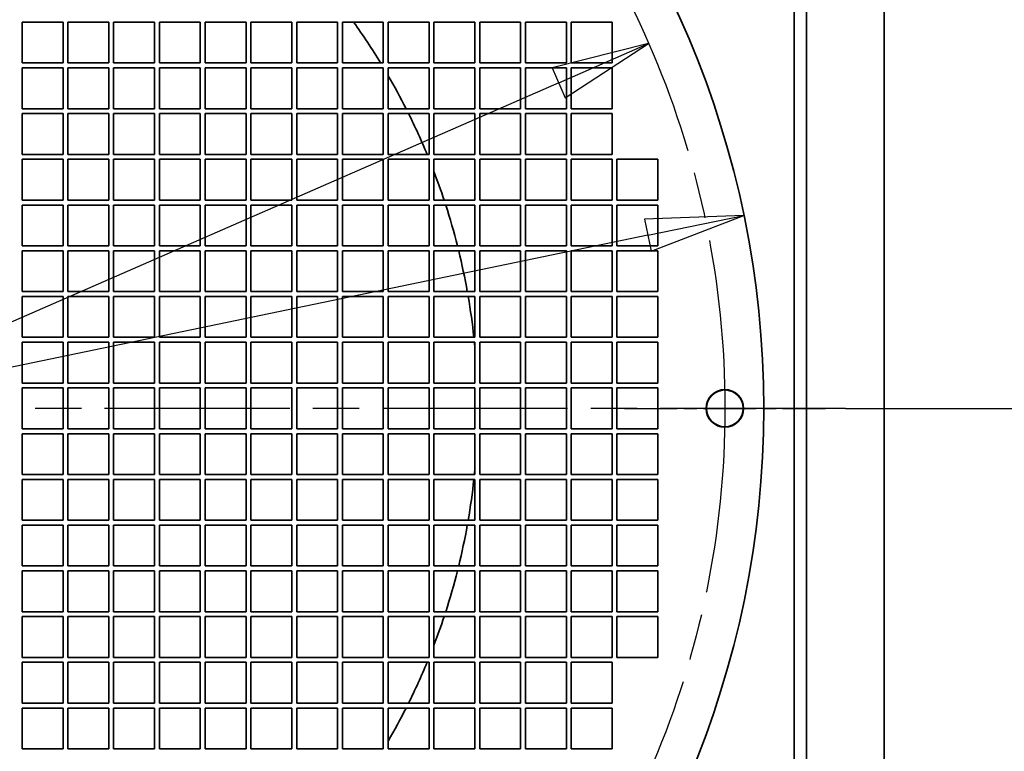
# Model space of a CAD drawing. Header units: millimetres. Extents: x 132 to 3320, y 40 to 2336.
# Tile 35 of 38: x 2060 to 2301, y 1546 to 1725. Entities that reach past the tile are written whole.
import ezdxf

# ---------------------------------------------------------------- set-up
doc = ezdxf.new("R2010")
doc.units = ezdxf.units.MM
doc.header["$LTSCALE"] = 8
doc.linetypes.add('CHAIN', pattern=[0.3543, 0.2362, -0.0295, 0.0591, -0.0295])
for name, color, linetype, lineweight, true_color in [('Krawędzie widoczne(ISO)', 7, 'Continuous', 35, 0x262659), ('Linia środkowa(ISO)', 7, 'Continuous', 25, 0x262659), ('Wymiary(ISO)', 7, 'Continuous', 25, 0x262659), ('Znacznik środka(ISO)', 7, 'Continuous', 25, 0x262659)]:
    doc.layers.add(name, color=color, linetype=linetype, lineweight=lineweight, true_color=true_color)
doc.styles.add('STANDARDDużyTekst', font='txt')
doc.dimstyles.new('X.XXX mała tolerancja', dxfattribs={"dimscale": 8, "dimtxt": 3.5, "dimasz": 3, "dimexe": 3.175, "dimexo": 0, "dimgap": 0.762, "dimtad": 1, "dimtoh": 1, "dimdec": 1, "dimrnd": 1e-08, "dimtxsty": 'STANDARDDużyTekst', "dimblk": 'Filled-2', "dimcen": 0.09, "dimdle": 10, "dimclrd": 256, "dimclre": 256, "dimclrt": 7, "dimadec": 1, "dimazin": 2, "dimtfac": 0.714286, "dimtdec": 3, "dimtmove": 0, "dimatfit": 3, "dimfxl": 1, "dimtolj": 1, "dimlwd": 25, "dimlwe": 25, "dimarcsym": 0})

# ---------------------------------------------------------------- blocks, each defined once
blk = doc.blocks.new('Filled-2')
at = {"color": 0}
for p, q in [((0, 0), (-1, 0.167)), ((-1, 0.167), (-1, -0.167)), ((-1, 0), (0, 0)), ((-1, -0.167), (0, 0))]:
    blk.add_line(p, q, dxfattribs=at)
at = {"color": 0, "flags": 128}
blk.add_lwpolyline([(-1, -0.167), (0, 0), (-1, 0.167), (-1, -0.167)], dxfattribs=at)
at = {"color": 0}
blk.add_solid([(-1, -0.167), (0, 0), (-1, 0.167), (-1, -0.167)], dxfattribs=at)
blk = doc.blocks.new('*D16')
at = {"layer": 'Defpoints', "color": 0, "linetype": 'Continuous', "transparency": 16777216}
for p in [(2261.6, 1629.64), (2468.1, 1629.64), (1739.1, 1189.64)]:
    blk.add_point(p, dxfattribs=at)
at = {"layer": 'Wymiary(ISO)', "color": 179, "linetype": 'Continuous', "lineweight": 25, "true_color": 0x262658, "transparency": 16777216}
for p, q in [((2261.6, 1629.64), (2493.5, 1629.64)), ((2468.1, 1213.64), (2468.1, 1605.64)), ((1739.1, 1189.64), (2493.5, 1189.64))]:
    blk.add_line(p, q, dxfattribs=at)
at = {"layer": 'Wymiary(ISO)', "color": 179, "linetype": 'Continuous', "lineweight": 25, "true_color": 0x262658, "transparency": 16777216, "xscale": 24, "yscale": 24, "zscale": 24}
for p, rotation in [((2468.1, 1629.64), 90), ((2468.1, 1189.64), 270)]:
    blk.add_blockref('Filled-2', p, dxfattribs=dict(at, rotation=rotation))
at = {"layer": 'Wymiary(ISO)', "color": 7, "linetype": 'Continuous', "lineweight": 25, "transparency": 16777216, "insert": (2433.51, 1379.42), "char_height": 28, "attachment_point": 1, "rotation": 90, "style": 'STANDARDDużyTekst'}
blk.add_mtext('\\A1;440', dxfattribs=at)
blk = doc.blocks.new('*D25')
at = {"layer": 'Defpoints', "color": 0, "linetype": 'Continuous', "transparency": 16777216}
for p in [(2236.74, 1676.91), (1781.46, 1582.36)]:
    blk.add_point(p, dxfattribs=at)
at = {"layer": 'Wymiary(ISO)', "color": 179, "linetype": 'Continuous', "lineweight": 25, "true_color": 0x262658, "transparency": 16777216}
for p, q in [((2213.25, 1672.03), (1804.96, 1587.24)), ((1781.46, 1582.36), (1622.34, 1549.32))]:
    blk.add_line(p, q, dxfattribs=at)
at = {"layer": 'Wymiary(ISO)', "color": 179, "linetype": 'Continuous', "lineweight": 25, "true_color": 0x262658, "transparency": 16777216, "xscale": 24, "yscale": 24, "zscale": 24}
for p, rotation in [((2236.74, 1676.91), 11.7318699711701), ((1781.46, 1582.36), 191.7318699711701)]:
    blk.add_blockref('Filled-2', p, dxfattribs=dict(at, rotation=rotation))
at = {"layer": 'Wymiary(ISO)', "color": 7, "linetype": 'Continuous', "lineweight": 25, "transparency": 16777216, "insert": (1621.26, 1584.51), "char_height": 28, "attachment_point": 1, "rotation": 11.7319, "style": 'STANDARDDużyTekst'}
blk.add_mtext('\\A1;∅465', dxfattribs=at)
blk = doc.blocks.new('*D26')
at = {"layer": 'Defpoints', "color": 0, "linetype": 'Continuous', "transparency": 16777216}
for p in [(2213.42, 1718.99), (1804.78, 1540.29)]:
    blk.add_point(p, dxfattribs=at)
at = {"layer": 'Wymiary(ISO)', "color": 179, "linetype": 'Continuous', "lineweight": 25, "true_color": 0x262658, "transparency": 16777216}
for p, q in [((2191.43, 1709.37), (1826.77, 1549.9)), ((1804.78, 1540.29), (1643.44, 1469.73))]:
    blk.add_line(p, q, dxfattribs=at)
at = {"layer": 'Wymiary(ISO)', "color": 179, "linetype": 'Continuous', "lineweight": 25, "true_color": 0x262658, "transparency": 16777216, "xscale": 24, "yscale": 24, "zscale": 24}
for p, rotation in [((2213.42, 1718.99), 23.62028117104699), ((1804.78, 1540.29), 203.620281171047)]:
    blk.add_blockref('Filled-2', p, dxfattribs=dict(at, rotation=rotation))
at = {"layer": 'Wymiary(ISO)', "color": 7, "linetype": 'Continuous', "lineweight": 25, "transparency": 16777216, "insert": (1635.13, 1503.95), "char_height": 28, "attachment_point": 1, "rotation": 23.6203, "style": 'STANDARDDużyTekst'}
blk.add_mtext('\\A1;∅446', dxfattribs=at)

msp = doc.modelspace()

# ---------------------------------------------------------------- linework, layer by layer
at = {"layer": 'Krawędzie widoczne(ISO)'}
for p, q in [((2249.101, 1869.637), (2249.101, 1389.637)), ((2252.101, 1389.637), (2252.101, 1869.637)), ((2271.101, 1389.637), (2271.101, 1869.637)), ((2060.101, 1714.237), (2060.101, 1724.237)), ((2060.101, 1724.237), (2070.101, 1724.237)), ((2070.101, 1724.237), (2070.101, 1714.237)), ((2071.301, 1714.237), (2071.301, 1724.237)), ((2071.301, 1724.237), (2081.301, 1724.237)), ((2081.301, 1724.237), (2081.301, 1714.237)), ((2082.501, 1714.237), (2082.501, 1724.237)), ((2082.501, 1724.237), (2092.501, 1724.237)), ((2092.501, 1724.237), (2092.501, 1714.237)), ((2093.701, 1714.237), (2093.701, 1724.237)), ((2093.701, 1724.237), (2103.701, 1724.237)), ((2103.701, 1724.237), (2103.701, 1714.237)), ((2104.901, 1714.237), (2104.901, 1724.237)), ((2104.901, 1724.237), (2114.901, 1724.237)), ((2114.901, 1724.237), (2114.901, 1714.237)), ((2116.101, 1714.237), (2116.101, 1724.237)), ((2116.101, 1724.237), (2126.101, 1724.237)), ((2126.101, 1724.237), (2126.101, 1714.237)), ((2127.301, 1714.237), (2127.301, 1724.237)), ((2127.301, 1724.237), (2137.301, 1724.237)), ((2137.301, 1724.237), (2137.301, 1714.237)), ((2138.501, 1714.237), (2138.501, 1724.237)), ((2138.501, 1724.237), (2148.501, 1724.237)), ((2148.501, 1724.237), (2148.501, 1714.237)), ((2149.701, 1714.237), (2149.701, 1724.237)), ((2149.701, 1724.237), (2159.701, 1724.237)), ((2159.701, 1724.237), (2159.701, 1714.237)), ((2160.901, 1714.237), (2160.901, 1724.237)), ((2160.901, 1724.237), (2170.901, 1724.237)), ((2170.901, 1724.237), (2170.901, 1714.237)), ((2172.101, 1714.237), (2172.101, 1724.237)), ((2172.101, 1724.237), (2182.101, 1724.237)), ((2182.101, 1724.237), (2182.101, 1714.237)), ((2183.301, 1714.237), (2183.301, 1724.237)), ((2183.301, 1724.237), (2193.301, 1724.237)), ((2193.301, 1724.237), (2193.301, 1714.237)), ((2194.501, 1714.237), (2194.501, 1724.237)), ((2194.501, 1724.237), (2204.501, 1724.237)), ((2204.501, 1724.237), (2204.501, 1714.237)), ((2070.101, 1714.237), (2060.101, 1714.237)), ((2081.301, 1714.237), (2071.301, 1714.237)), ((2092.501, 1714.237), (2082.501, 1714.237)), ((2103.701, 1714.237), (2093.701, 1714.237)), ((2114.901, 1714.237), (2104.901, 1714.237)), ((2126.101, 1714.237), (2116.101, 1714.237)), ((2137.301, 1714.237), (2127.301, 1714.237)), ((2148.501, 1714.237), (2138.501, 1714.237)), ((2159.701, 1714.237), (2149.701, 1714.237)), ((2170.901, 1714.237), (2160.901, 1714.237)), ((2182.101, 1714.237), (2172.101, 1714.237)), ((2193.301, 1714.237), (2183.301, 1714.237)), ((2204.501, 1714.237), (2194.501, 1714.237)), ((2060.101, 1703.037), (2060.101, 1713.037)), ((2060.101, 1713.037), (2070.101, 1713.037)), ((2070.101, 1713.037), (2070.101, 1703.037)), ((2071.301, 1703.037), (2071.301, 1713.037)), ((2071.301, 1713.037), (2081.301, 1713.037)), ((2081.301, 1713.037), (2081.301, 1703.037)), ((2082.501, 1703.037), (2082.501, 1713.037)), ((2082.501, 1713.037), (2092.501, 1713.037)), ((2092.501, 1713.037), (2092.501, 1703.037)), ((2093.701, 1703.037), (2093.701, 1713.037)), ((2093.701, 1713.037), (2103.701, 1713.037)), ((2103.701, 1713.037), (2103.701, 1703.037)), ((2104.901, 1703.037), (2104.901, 1713.037)), ((2104.901, 1713.037), (2114.901, 1713.037)), ((2114.901, 1713.037), (2114.901, 1703.037)), ((2116.101, 1703.037), (2116.101, 1713.037)), ((2116.101, 1713.037), (2126.101, 1713.037)), ((2126.101, 1713.037), (2126.101, 1703.037)), ((2127.301, 1703.037), (2127.301, 1713.037)), ((2127.301, 1713.037), (2137.301, 1713.037)), ((2137.301, 1713.037), (2137.301, 1703.037)), ((2138.501, 1703.037), (2138.501, 1713.037)), ((2138.501, 1713.037), (2148.501, 1713.037)), ((2148.501, 1713.037), (2148.501, 1703.037)), ((2149.701, 1703.037), (2149.701, 1713.037)), ((2149.701, 1713.037), (2159.701, 1713.037)), ((2159.701, 1713.037), (2159.701, 1703.037)), ((2160.901, 1703.037), (2160.901, 1713.037)), ((2160.901, 1713.037), (2170.901, 1713.037)), ((2170.901, 1713.037), (2170.901, 1703.037)), ((2172.101, 1703.037), (2172.101, 1713.037)), ((2172.101, 1713.037), (2182.101, 1713.037)), ((2182.101, 1713.037), (2182.101, 1703.037)), ((2183.301, 1703.037), (2183.301, 1713.037)), ((2183.301, 1713.037), (2193.301, 1713.037)), ((2193.301, 1713.037), (2193.301, 1703.037)), ((2194.501, 1703.037), (2194.501, 1713.037)), ((2194.501, 1713.037), (2204.501, 1713.037)), ((2204.501, 1713.037), (2204.501, 1703.037)), ((2070.101, 1703.037), (2060.101, 1703.037)), ((2060.101, 1691.837), (2060.101, 1701.837)), ((2060.101, 1701.837), (2070.101, 1701.837)), ((2070.101, 1701.837), (2070.101, 1691.837)), ((2081.301, 1703.037), (2071.301, 1703.037)), ((2071.301, 1691.837), (2071.301, 1701.837)), ((2071.301, 1701.837), (2081.301, 1701.837)), ((2081.301, 1701.837), (2081.301, 1691.837)), ((2092.501, 1703.037), (2082.501, 1703.037)), ((2082.501, 1691.837), (2082.501, 1701.837)), ((2082.501, 1701.837), (2092.501, 1701.837)), ((2092.501, 1701.837), (2092.501, 1691.837)), ((2103.701, 1703.037), (2093.701, 1703.037)), ((2093.701, 1691.837), (2093.701, 1701.837)), ((2093.701, 1701.837), (2103.701, 1701.837)), ((2103.701, 1701.837), (2103.701, 1691.837)), ((2114.901, 1703.037), (2104.901, 1703.037)), ((2104.901, 1691.837), (2104.901, 1701.837)), ((2104.901, 1701.837), (2114.901, 1701.837)), ((2114.901, 1701.837), (2114.901, 1691.837)), ((2126.101, 1703.037), (2116.101, 1703.037)), ((2116.101, 1691.837), (2116.101, 1701.837)), ((2116.101, 1701.837), (2126.101, 1701.837)), ((2126.101, 1701.837), (2126.101, 1691.837)), ((2137.301, 1703.037), (2127.301, 1703.037)), ((2127.301, 1691.837), (2127.301, 1701.837)), ((2127.301, 1701.837), (2137.301, 1701.837)), ((2137.301, 1701.837), (2137.301, 1691.837)), ((2148.501, 1703.037), (2138.501, 1703.037)), ((2138.501, 1691.837), (2138.501, 1701.837)), ((2138.501, 1701.837), (2148.501, 1701.837)), ((2148.501, 1701.837), (2148.501, 1691.837)), ((2159.701, 1703.037), (2149.701, 1703.037)), ((2149.701, 1691.837), (2149.701, 1701.837)), ((2149.701, 1701.837), (2159.701, 1701.837)), ((2159.701, 1701.837), (2159.701, 1691.837)), ((2170.901, 1703.037), (2160.901, 1703.037)), ((2160.901, 1691.837), (2160.901, 1701.837)), ((2160.901, 1701.837), (2170.901, 1701.837)), ((2170.901, 1701.837), (2170.901, 1691.837)), ((2182.101, 1703.037), (2172.101, 1703.037)), ((2172.101, 1691.837), (2172.101, 1701.837)), ((2172.101, 1701.837), (2182.101, 1701.837)), ((2182.101, 1701.837), (2182.101, 1691.837)), ((2193.301, 1703.037), (2183.301, 1703.037)), ((2183.301, 1691.837), (2183.301, 1701.837)), ((2183.301, 1701.837), (2193.301, 1701.837)), ((2193.301, 1701.837), (2193.301, 1691.837)), ((2204.501, 1703.037), (2194.501, 1703.037)), ((2194.501, 1691.837), (2194.501, 1701.837)), ((2194.501, 1701.837), (2204.501, 1701.837)), ((2204.501, 1701.837), (2204.501, 1691.837)), ((2070.101, 1691.837), (2060.101, 1691.837)), ((2081.301, 1691.837), (2071.301, 1691.837)), ((2092.501, 1691.837), (2082.501, 1691.837)), ((2103.701, 1691.837), (2093.701, 1691.837)), ((2114.901, 1691.837), (2104.901, 1691.837)), ((2126.101, 1691.837), (2116.101, 1691.837)), ((2137.301, 1691.837), (2127.301, 1691.837)), ((2148.501, 1691.837), (2138.501, 1691.837)), ((2159.701, 1691.837), (2149.701, 1691.837)), ((2170.901, 1691.837), (2160.901, 1691.837)), ((2182.101, 1691.837), (2172.101, 1691.837)), ((2193.301, 1691.837), (2183.301, 1691.837)), ((2204.501, 1691.837), (2194.501, 1691.837)), ((2060.101, 1680.637), (2060.101, 1690.637)), ((2060.101, 1690.637), (2070.101, 1690.637)), ((2070.101, 1690.637), (2070.101, 1680.637)), ((2071.301, 1680.637), (2071.301, 1690.637)), ((2071.301, 1690.637), (2081.301, 1690.637)), ((2081.301, 1690.637), (2081.301, 1680.637)), ((2082.501, 1680.637), (2082.501, 1690.637)), ((2082.501, 1690.637), (2092.501, 1690.637)), ((2092.501, 1690.637), (2092.501, 1680.637)), ((2093.701, 1680.637), (2093.701, 1690.637)), ((2093.701, 1690.637), (2103.701, 1690.637)), ((2103.701, 1690.637), (2103.701, 1680.637)), ((2104.901, 1680.637), (2104.901, 1690.637)), ((2104.901, 1690.637), (2114.901, 1690.637)), ((2114.901, 1690.637), (2114.901, 1680.637)), ((2116.101, 1680.637), (2116.101, 1690.637)), ((2116.101, 1690.637), (2126.101, 1690.637)), ((2126.101, 1690.637), (2126.101, 1680.637)), ((2127.301, 1680.637), (2127.301, 1690.637)), ((2127.301, 1690.637), (2137.301, 1690.637)), ((2137.301, 1690.637), (2137.301, 1680.637)), ((2138.501, 1680.637), (2138.501, 1690.637)), ((2138.501, 1690.637), (2148.501, 1690.637)), ((2148.501, 1690.637), (2148.501, 1680.637)), ((2149.701, 1680.637), (2149.701, 1690.637)), ((2149.701, 1690.637), (2159.701, 1690.637)), ((2159.701, 1690.637), (2159.701, 1680.637)), ((2160.901, 1680.637), (2160.901, 1690.637)), ((2160.901, 1690.637), (2170.901, 1690.637)), ((2170.901, 1690.637), (2170.901, 1680.637)), ((2172.101, 1680.637), (2172.101, 1690.637)), ((2172.101, 1690.637), (2182.101, 1690.637)), ((2182.101, 1690.637), (2182.101, 1680.637)), ((2183.301, 1680.637), (2183.301, 1690.637)), ((2183.301, 1690.637), (2193.301, 1690.637)), ((2193.301, 1690.637), (2193.301, 1680.637)), ((2194.501, 1680.637), (2194.501, 1690.637)), ((2194.501, 1690.637), (2204.501, 1690.637)), ((2204.501, 1690.637), (2204.501, 1680.637)), ((2205.701, 1680.637), (2205.701, 1690.637)), ((2205.701, 1690.637), (2215.701, 1690.637)), ((2215.701, 1690.637), (2215.701, 1680.637)), ((2070.101, 1680.637), (2060.101, 1680.637)), ((2081.301, 1680.637), (2071.301, 1680.637)), ((2092.501, 1680.637), (2082.501, 1680.637)), ((2103.701, 1680.637), (2093.701, 1680.637)), ((2114.901, 1680.637), (2104.901, 1680.637)), ((2126.101, 1680.637), (2116.101, 1680.637)), ((2137.301, 1680.637), (2127.301, 1680.637)), ((2148.501, 1680.637), (2138.501, 1680.637)), ((2159.701, 1680.637), (2149.701, 1680.637)), ((2170.901, 1680.637), (2160.901, 1680.637)), ((2182.101, 1680.637), (2172.101, 1680.637)), ((2193.301, 1680.637), (2183.301, 1680.637)), ((2204.501, 1680.637), (2194.501, 1680.637)), ((2215.701, 1680.637), (2205.701, 1680.637)), ((2060.101, 1669.437), (2060.101, 1679.437)), ((2060.101, 1679.437), (2070.101, 1679.437)), ((2070.101, 1679.437), (2070.101, 1669.437)), ((2071.301, 1669.437), (2071.301, 1679.437)), ((2071.301, 1679.437), (2081.301, 1679.437)), ((2081.301, 1679.437), (2081.301, 1669.437)), ((2082.501, 1669.437), (2082.501, 1679.437)), ((2082.501, 1679.437), (2092.501, 1679.437)), ((2092.501, 1679.437), (2092.501, 1669.437)), ((2093.701, 1669.437), (2093.701, 1679.437)), ((2093.701, 1679.437), (2103.701, 1679.437)), ((2103.701, 1679.437), (2103.701, 1669.437)), ((2104.901, 1669.437), (2104.901, 1679.437)), ((2104.901, 1679.437), (2114.901, 1679.437)), ((2114.901, 1679.437), (2114.901, 1669.437)), ((2116.101, 1669.437), (2116.101, 1679.437)), ((2116.101, 1679.437), (2126.101, 1679.437)), ((2126.101, 1679.437), (2126.101, 1669.437)), ((2127.301, 1669.437), (2127.301, 1679.437)), ((2127.301, 1679.437), (2137.301, 1679.437)), ((2137.301, 1679.437), (2137.301, 1669.437)), ((2138.501, 1669.437), (2138.501, 1679.437)), ((2138.501, 1679.437), (2148.501, 1679.437)), ((2148.501, 1679.437), (2148.501, 1669.437)), ((2149.701, 1669.437), (2149.701, 1679.437)), ((2149.701, 1679.437), (2159.701, 1679.437)), ((2159.701, 1679.437), (2159.701, 1669.437)), ((2160.901, 1669.437), (2160.901, 1679.437)), ((2160.901, 1679.437), (2170.901, 1679.437)), ((2170.901, 1679.437), (2170.901, 1669.437)), ((2172.101, 1669.437), (2172.101, 1679.437)), ((2172.101, 1679.437), (2182.101, 1679.437)), ((2182.101, 1679.437), (2182.101, 1669.437)), ((2183.301, 1669.437), (2183.301, 1679.437)), ((2183.301, 1679.437), (2193.301, 1679.437)), ((2193.301, 1679.437), (2193.301, 1669.437)), ((2194.501, 1669.437), (2194.501, 1679.437)), ((2194.501, 1679.437), (2204.501, 1679.437)), ((2204.501, 1679.437), (2204.501, 1669.437)), ((2205.701, 1669.437), (2205.701, 1679.437)), ((2205.701, 1679.437), (2215.701, 1679.437)), ((2215.701, 1679.437), (2215.701, 1669.437)), ((2070.101, 1669.437), (2060.101, 1669.437)), ((2060.101, 1658.237), (2060.101, 1668.237)), ((2060.101, 1668.237), (2070.101, 1668.237)), ((2070.101, 1668.237), (2070.101, 1658.237)), ((2081.301, 1669.437), (2071.301, 1669.437)), ((2071.301, 1658.237), (2071.301, 1668.237)), ((2071.301, 1668.237), (2081.301, 1668.237)), ((2081.301, 1668.237), (2081.301, 1658.237)), ((2092.501, 1669.437), (2082.501, 1669.437)), ((2082.501, 1658.237), (2082.501, 1668.237)), ((2082.501, 1668.237), (2092.501, 1668.237)), ((2092.501, 1668.237), (2092.501, 1658.237)), ((2103.701, 1669.437), (2093.701, 1669.437)), ((2093.701, 1658.237), (2093.701, 1668.237)), ((2093.701, 1668.237), (2103.701, 1668.237)), ((2103.701, 1668.237), (2103.701, 1658.237)), ((2114.901, 1669.437), (2104.901, 1669.437)), ((2104.901, 1658.237), (2104.901, 1668.237)), ((2104.901, 1668.237), (2114.901, 1668.237)), ((2114.901, 1668.237), (2114.901, 1658.237)), ((2126.101, 1669.437), (2116.101, 1669.437)), ((2116.101, 1658.237), (2116.101, 1668.237)), ((2116.101, 1668.237), (2126.101, 1668.237)), ((2126.101, 1668.237), (2126.101, 1658.237)), ((2137.301, 1669.437), (2127.301, 1669.437)), ((2127.301, 1658.237), (2127.301, 1668.237)), ((2127.301, 1668.237), (2137.301, 1668.237)), ((2137.301, 1668.237), (2137.301, 1658.237)), ((2148.501, 1669.437), (2138.501, 1669.437)), ((2138.501, 1658.237), (2138.501, 1668.237)), ((2138.501, 1668.237), (2148.501, 1668.237)), ((2148.501, 1668.237), (2148.501, 1658.237)), ((2159.701, 1669.437), (2149.701, 1669.437)), ((2149.701, 1658.237), (2149.701, 1668.237)), ((2149.701, 1668.237), (2159.701, 1668.237)), ((2159.701, 1668.237), (2159.701, 1658.237)), ((2170.901, 1669.437), (2160.901, 1669.437)), ((2160.901, 1658.237), (2160.901, 1668.237)), ((2160.901, 1668.237), (2170.901, 1668.237)), ((2170.901, 1668.237), (2170.901, 1658.237)), ((2182.101, 1669.437), (2172.101, 1669.437)), ((2172.101, 1658.237), (2172.101, 1668.237)), ((2172.101, 1668.237), (2182.101, 1668.237)), ((2182.101, 1668.237), (2182.101, 1658.237)), ((2193.301, 1669.437), (2183.301, 1669.437)), ((2183.301, 1658.237), (2183.301, 1668.237)), ((2183.301, 1668.237), (2193.301, 1668.237)), ((2193.301, 1668.237), (2193.301, 1658.237)), ((2204.501, 1669.437), (2194.501, 1669.437)), ((2194.501, 1658.237), (2194.501, 1668.237)), ((2194.501, 1668.237), (2204.501, 1668.237)), ((2204.501, 1668.237), (2204.501, 1658.237)), ((2215.701, 1669.437), (2205.701, 1669.437)), ((2205.701, 1658.237), (2205.701, 1668.237)), ((2205.701, 1668.237), (2215.701, 1668.237)), ((2215.701, 1668.237), (2215.701, 1658.237)), ((2070.101, 1658.237), (2060.101, 1658.237)), ((2081.301, 1658.237), (2071.301, 1658.237)), ((2092.501, 1658.237), (2082.501, 1658.237)), ((2103.701, 1658.237), (2093.701, 1658.237)), ((2114.901, 1658.237), (2104.901, 1658.237)), ((2126.101, 1658.237), (2116.101, 1658.237)), ((2137.301, 1658.237), (2127.301, 1658.237)), ((2148.501, 1658.237), (2138.501, 1658.237)), ((2159.701, 1658.237), (2149.701, 1658.237)), ((2170.901, 1658.237), (2160.901, 1658.237)), ((2182.101, 1658.237), (2172.101, 1658.237)), ((2193.301, 1658.237), (2183.301, 1658.237)), ((2204.501, 1658.237), (2194.501, 1658.237)), ((2215.701, 1658.237), (2205.701, 1658.237)), ((2060.101, 1647.037), (2060.101, 1657.037)), ((2060.101, 1657.037), (2070.101, 1657.037)), ((2070.101, 1657.037), (2070.101, 1647.037)), ((2071.301, 1647.037), (2071.301, 1657.037)), ((2071.301, 1657.037), (2081.301, 1657.037)), ((2081.301, 1657.037), (2081.301, 1647.037)), ((2082.501, 1647.037), (2082.501, 1657.037)), ((2082.501, 1657.037), (2092.501, 1657.037)), ((2092.501, 1657.037), (2092.501, 1647.037)), ((2093.701, 1647.037), (2093.701, 1657.037)), ((2093.701, 1657.037), (2103.701, 1657.037)), ((2103.701, 1657.037), (2103.701, 1647.037)), ((2104.901, 1647.037), (2104.901, 1657.037)), ((2104.901, 1657.037), (2114.901, 1657.037)), ((2114.901, 1657.037), (2114.901, 1647.037)), ((2116.101, 1647.037), (2116.101, 1657.037)), ((2116.101, 1657.037), (2126.101, 1657.037)), ((2126.101, 1657.037), (2126.101, 1647.037)), ((2127.301, 1647.037), (2127.301, 1657.037)), ((2127.301, 1657.037), (2137.301, 1657.037)), ((2137.301, 1657.037), (2137.301, 1647.037)), ((2138.501, 1647.037), (2138.501, 1657.037)), ((2138.501, 1657.037), (2148.501, 1657.037)), ((2148.501, 1657.037), (2148.501, 1647.037)), ((2149.701, 1647.037), (2149.701, 1657.037)), ((2149.701, 1657.037), (2159.701, 1657.037)), ((2159.701, 1657.037), (2159.701, 1647.037)), ((2160.901, 1647.037), (2160.901, 1657.037)), ((2160.901, 1657.037), (2170.901, 1657.037)), ((2170.901, 1657.037), (2170.901, 1647.037)), ((2172.101, 1647.037), (2172.101, 1657.037)), ((2172.101, 1657.037), (2182.101, 1657.037)), ((2182.101, 1657.037), (2182.101, 1647.037)), ((2183.301, 1647.037), (2183.301, 1657.037)), ((2183.301, 1657.037), (2193.301, 1657.037)), ((2193.301, 1657.037), (2193.301, 1647.037)), ((2194.501, 1647.037), (2194.501, 1657.037)), ((2194.501, 1657.037), (2204.501, 1657.037)), ((2204.501, 1657.037), (2204.501, 1647.037)), ((2205.701, 1647.037), (2205.701, 1657.037)), ((2205.701, 1657.037), (2215.701, 1657.037)), ((2215.701, 1657.037), (2215.701, 1647.037)), ((2070.101, 1647.037), (2060.101, 1647.037)), ((2081.301, 1647.037), (2071.301, 1647.037)), ((2092.501, 1647.037), (2082.501, 1647.037)), ((2103.701, 1647.037), (2093.701, 1647.037)), ((2114.901, 1647.037), (2104.901, 1647.037)), ((2126.101, 1647.037), (2116.101, 1647.037)), ((2137.301, 1647.037), (2127.301, 1647.037)), ((2148.501, 1647.037), (2138.501, 1647.037)), ((2159.701, 1647.037), (2149.701, 1647.037)), ((2170.901, 1647.037), (2160.901, 1647.037)), ((2182.101, 1647.037), (2172.101, 1647.037)), ((2193.301, 1647.037), (2183.301, 1647.037)), ((2204.501, 1647.037), (2194.501, 1647.037)), ((2215.701, 1647.037), (2205.701, 1647.037)), ((2060.101, 1635.837), (2060.101, 1645.837)), ((2060.101, 1645.837), (2070.101, 1645.837)), ((2070.101, 1645.837), (2070.101, 1635.837)), ((2071.301, 1635.837), (2071.301, 1645.837)), ((2071.301, 1645.837), (2081.301, 1645.837)), ((2081.301, 1645.837), (2081.301, 1635.837)), ((2082.501, 1635.837), (2082.501, 1645.837)), ((2082.501, 1645.837), (2092.501, 1645.837)), ((2092.501, 1645.837), (2092.501, 1635.837)), ((2093.701, 1635.837), (2093.701, 1645.837)), ((2093.701, 1645.837), (2103.701, 1645.837)), ((2103.701, 1645.837), (2103.701, 1635.837)), ((2104.901, 1635.837), (2104.901, 1645.837)), ((2104.901, 1645.837), (2114.901, 1645.837)), ((2114.901, 1645.837), (2114.901, 1635.837)), ((2116.101, 1635.837), (2116.101, 1645.837)), ((2116.101, 1645.837), (2126.101, 1645.837)), ((2126.101, 1645.837), (2126.101, 1635.837)), ((2127.301, 1635.837), (2127.301, 1645.837)), ((2127.301, 1645.837), (2137.301, 1645.837)), ((2137.301, 1645.837), (2137.301, 1635.837)), ((2138.501, 1635.837), (2138.501, 1645.837)), ((2138.501, 1645.837), (2148.501, 1645.837)), ((2148.501, 1645.837), (2148.501, 1635.837)), ((2149.701, 1635.837), (2149.701, 1645.837)), ((2149.701, 1645.837), (2159.701, 1645.837)), ((2159.701, 1645.837), (2159.701, 1635.837)), ((2160.901, 1635.837), (2160.901, 1645.837)), ((2160.901, 1645.837), (2170.901, 1645.837)), ((2170.901, 1645.837), (2170.901, 1635.837)), ((2172.101, 1635.837), (2172.101, 1645.837)), ((2172.101, 1645.837), (2182.101, 1645.837)), ((2182.101, 1645.837), (2182.101, 1635.837)), ((2183.301, 1635.837), (2183.301, 1645.837)), ((2183.301, 1645.837), (2193.301, 1645.837)), ((2193.301, 1645.837), (2193.301, 1635.837)), ((2194.501, 1635.837), (2194.501, 1645.837)), ((2194.501, 1645.837), (2204.501, 1645.837)), ((2204.501, 1645.837), (2204.501, 1635.837)), ((2205.701, 1635.837), (2205.701, 1645.837)), ((2205.701, 1645.837), (2215.701, 1645.837)), ((2215.701, 1645.837), (2215.701, 1635.837)), ((2070.101, 1635.837), (2060.101, 1635.837)), ((2060.101, 1624.637), (2060.101, 1634.637)), ((2060.101, 1634.637), (2070.101, 1634.637)), ((2070.101, 1634.637), (2070.101, 1624.637)), ((2081.301, 1635.837), (2071.301, 1635.837)), ((2071.301, 1624.637), (2071.301, 1634.637)), ((2071.301, 1634.637), (2081.301, 1634.637)), ((2081.301, 1634.637), (2081.301, 1624.637)), ((2092.501, 1635.837), (2082.501, 1635.837)), ((2082.501, 1624.637), (2082.501, 1634.637)), ((2082.501, 1634.637), (2092.501, 1634.637)), ((2092.501, 1634.637), (2092.501, 1624.637)), ((2103.701, 1635.837), (2093.701, 1635.837)), ((2093.701, 1624.637), (2093.701, 1634.637)), ((2093.701, 1634.637), (2103.701, 1634.637)), ((2103.701, 1634.637), (2103.701, 1624.637)), ((2114.901, 1635.837), (2104.901, 1635.837)), ((2104.901, 1624.637), (2104.901, 1634.637)), ((2104.901, 1634.637), (2114.901, 1634.637)), ((2114.901, 1634.637), (2114.901, 1624.637)), ((2126.101, 1635.837), (2116.101, 1635.837)), ((2116.101, 1624.637), (2116.101, 1634.637)), ((2116.101, 1634.637), (2126.101, 1634.637)), ((2126.101, 1634.637), (2126.101, 1624.637)), ((2137.301, 1635.837), (2127.301, 1635.837)), ((2127.301, 1624.637), (2127.301, 1634.637)), ((2127.301, 1634.637), (2137.301, 1634.637)), ((2137.301, 1634.637), (2137.301, 1624.637)), ((2148.501, 1635.837), (2138.501, 1635.837)), ((2138.501, 1624.637), (2138.501, 1634.637)), ((2138.501, 1634.637), (2148.501, 1634.637)), ((2148.501, 1634.637), (2148.501, 1624.637)), ((2159.701, 1635.837), (2149.701, 1635.837)), ((2149.701, 1624.637), (2149.701, 1634.637)), ((2149.701, 1634.637), (2159.701, 1634.637)), ((2159.701, 1634.637), (2159.701, 1624.637)), ((2170.901, 1635.837), (2160.901, 1635.837)), ((2160.901, 1624.637), (2160.901, 1634.637)), ((2160.901, 1634.637), (2170.901, 1634.637)), ((2170.901, 1634.637), (2170.901, 1624.637)), ((2182.101, 1635.837), (2172.101, 1635.837)), ((2172.101, 1624.637), (2172.101, 1634.637)), ((2172.101, 1634.637), (2182.101, 1634.637)), ((2182.101, 1634.637), (2182.101, 1624.637)), ((2193.301, 1635.837), (2183.301, 1635.837)), ((2183.301, 1624.637), (2183.301, 1634.637)), ((2183.301, 1634.637), (2193.301, 1634.637)), ((2193.301, 1634.637), (2193.301, 1624.637)), ((2204.501, 1635.837), (2194.501, 1635.837)), ((2194.501, 1624.637), (2194.501, 1634.637)), ((2194.501, 1634.637), (2204.501, 1634.637)), ((2204.501, 1634.637), (2204.501, 1624.637)), ((2215.701, 1635.837), (2205.701, 1635.837)), ((2205.701, 1624.637), (2205.701, 1634.637)), ((2205.701, 1634.637), (2215.701, 1634.637)), ((2215.701, 1634.637), (2215.701, 1624.637)), ((2070.101, 1624.637), (2060.101, 1624.637)), ((2081.301, 1624.637), (2071.301, 1624.637)), ((2092.501, 1624.637), (2082.501, 1624.637)), ((2103.701, 1624.637), (2093.701, 1624.637)), ((2114.901, 1624.637), (2104.901, 1624.637)), ((2126.101, 1624.637), (2116.101, 1624.637)), ((2137.301, 1624.637), (2127.301, 1624.637)), ((2148.501, 1624.637), (2138.501, 1624.637)), ((2159.701, 1624.637), (2149.701, 1624.637)), ((2170.901, 1624.637), (2160.901, 1624.637)), ((2182.101, 1624.637), (2172.101, 1624.637)), ((2193.301, 1624.637), (2183.301, 1624.637)), ((2204.501, 1624.637), (2194.501, 1624.637)), ((2215.701, 1624.637), (2205.701, 1624.637)), ((2060.101, 1613.437), (2060.101, 1623.437)), ((2060.101, 1623.437), (2070.101, 1623.437)), ((2070.101, 1623.437), (2070.101, 1613.437)), ((2071.301, 1613.437), (2071.301, 1623.437)), ((2071.301, 1623.437), (2081.301, 1623.437)), ((2081.301, 1623.437), (2081.301, 1613.437)), ((2082.501, 1613.437), (2082.501, 1623.437)), ((2082.501, 1623.437), (2092.501, 1623.437)), ((2092.501, 1623.437), (2092.501, 1613.437)), ((2093.701, 1613.437), (2093.701, 1623.437)), ((2093.701, 1623.437), (2103.701, 1623.437)), ((2103.701, 1623.437), (2103.701, 1613.437)), ((2104.901, 1613.437), (2104.901, 1623.437)), ((2104.901, 1623.437), (2114.901, 1623.437)), ((2114.901, 1623.437), (2114.901, 1613.437)), ((2116.101, 1613.437), (2116.101, 1623.437)), ((2116.101, 1623.437), (2126.101, 1623.437)), ((2126.101, 1623.437), (2126.101, 1613.437)), ((2127.301, 1613.437), (2127.301, 1623.437)), ((2127.301, 1623.437), (2137.301, 1623.437)), ((2137.301, 1623.437), (2137.301, 1613.437)), ((2138.501, 1613.437), (2138.501, 1623.437)), ((2138.501, 1623.437), (2148.501, 1623.437)), ((2148.501, 1623.437), (2148.501, 1613.437)), ((2149.701, 1613.437), (2149.701, 1623.437)), ((2149.701, 1623.437), (2159.701, 1623.437)), ((2159.701, 1623.437), (2159.701, 1613.437)), ((2160.901, 1613.437), (2160.901, 1623.437)), ((2160.901, 1623.437), (2170.901, 1623.437)), ((2170.901, 1623.437), (2170.901, 1613.437)), ((2172.101, 1613.437), (2172.101, 1623.437)), ((2172.101, 1623.437), (2182.101, 1623.437)), ((2182.101, 1623.437), (2182.101, 1613.437)), ((2183.301, 1613.437), (2183.301, 1623.437)), ((2183.301, 1623.437), (2193.301, 1623.437)), ((2193.301, 1623.437), (2193.301, 1613.437)), ((2194.501, 1613.437), (2194.501, 1623.437)), ((2194.501, 1623.437), (2204.501, 1623.437)), ((2204.501, 1623.437), (2204.501, 1613.437)), ((2205.701, 1613.437), (2205.701, 1623.437)), ((2205.701, 1623.437), (2215.701, 1623.437)), ((2215.701, 1623.437), (2215.701, 1613.437)), ((2070.101, 1613.437), (2060.101, 1613.437)), ((2081.301, 1613.437), (2071.301, 1613.437)), ((2092.501, 1613.437), (2082.501, 1613.437)), ((2103.701, 1613.437), (2093.701, 1613.437)), ((2114.901, 1613.437), (2104.901, 1613.437)), ((2126.101, 1613.437), (2116.101, 1613.437)), ((2137.301, 1613.437), (2127.301, 1613.437)), ((2148.501, 1613.437), (2138.501, 1613.437)), ((2159.701, 1613.437), (2149.701, 1613.437)), ((2170.901, 1613.437), (2160.901, 1613.437)), ((2182.101, 1613.437), (2172.101, 1613.437)), ((2193.301, 1613.437), (2183.301, 1613.437)), ((2204.501, 1613.437), (2194.501, 1613.437)), ((2215.701, 1613.437), (2205.701, 1613.437)), ((2060.101, 1602.237), (2060.101, 1612.237)), ((2060.101, 1612.237), (2070.101, 1612.237)), ((2070.101, 1612.237), (2070.101, 1602.237)), ((2071.301, 1602.237), (2071.301, 1612.237)), ((2071.301, 1612.237), (2081.301, 1612.237)), ((2081.301, 1612.237), (2081.301, 1602.237)), ((2082.501, 1602.237), (2082.501, 1612.237)), ((2082.501, 1612.237), (2092.501, 1612.237)), ((2092.501, 1612.237), (2092.501, 1602.237)), ((2093.701, 1602.237), (2093.701, 1612.237)), ((2093.701, 1612.237), (2103.701, 1612.237)), ((2103.701, 1612.237), (2103.701, 1602.237)), ((2104.901, 1602.237), (2104.901, 1612.237)), ((2104.901, 1612.237), (2114.901, 1612.237)), ((2114.901, 1612.237), (2114.901, 1602.237)), ((2116.101, 1602.237), (2116.101, 1612.237)), ((2116.101, 1612.237), (2126.101, 1612.237)), ((2126.101, 1612.237), (2126.101, 1602.237)), ((2127.301, 1602.237), (2127.301, 1612.237)), ((2127.301, 1612.237), (2137.301, 1612.237)), ((2137.301, 1612.237), (2137.301, 1602.237)), ((2138.501, 1602.237), (2138.501, 1612.237)), ((2138.501, 1612.237), (2148.501, 1612.237)), ((2148.501, 1612.237), (2148.501, 1602.237)), ((2149.701, 1602.237), (2149.701, 1612.237)), ((2149.701, 1612.237), (2159.701, 1612.237)), ((2159.701, 1612.237), (2159.701, 1602.237)), ((2160.901, 1602.237), (2160.901, 1612.237)), ((2160.901, 1612.237), (2170.901, 1612.237)), ((2170.901, 1612.237), (2170.901, 1602.237)), ((2172.101, 1602.237), (2172.101, 1612.237)), ((2172.101, 1612.237), (2182.101, 1612.237)), ((2182.101, 1612.237), (2182.101, 1602.237)), ((2183.301, 1602.237), (2183.301, 1612.237)), ((2183.301, 1612.237), (2193.301, 1612.237)), ((2193.301, 1612.237), (2193.301, 1602.237)), ((2194.501, 1602.237), (2194.501, 1612.237)), ((2194.501, 1612.237), (2204.501, 1612.237)), ((2204.501, 1612.237), (2204.501, 1602.237)), ((2205.701, 1602.237), (2205.701, 1612.237)), ((2205.701, 1612.237), (2215.701, 1612.237)), ((2215.701, 1612.237), (2215.701, 1602.237)), ((2070.101, 1602.237), (2060.101, 1602.237)), ((2060.101, 1591.037), (2060.101, 1601.037)), ((2060.101, 1601.037), (2070.101, 1601.037)), ((2070.101, 1601.037), (2070.101, 1591.037)), ((2081.301, 1602.237), (2071.301, 1602.237)), ((2071.301, 1591.037), (2071.301, 1601.037)), ((2071.301, 1601.037), (2081.301, 1601.037)), ((2081.301, 1601.037), (2081.301, 1591.037)), ((2092.501, 1602.237), (2082.501, 1602.237)), ((2082.501, 1591.037), (2082.501, 1601.037)), ((2082.501, 1601.037), (2092.501, 1601.037)), ((2092.501, 1601.037), (2092.501, 1591.037)), ((2103.701, 1602.237), (2093.701, 1602.237)), ((2093.701, 1591.037), (2093.701, 1601.037)), ((2093.701, 1601.037), (2103.701, 1601.037)), ((2103.701, 1601.037), (2103.701, 1591.037)), ((2114.901, 1602.237), (2104.901, 1602.237)), ((2104.901, 1591.037), (2104.901, 1601.037)), ((2104.901, 1601.037), (2114.901, 1601.037)), ((2114.901, 1601.037), (2114.901, 1591.037)), ((2126.101, 1602.237), (2116.101, 1602.237)), ((2116.101, 1591.037), (2116.101, 1601.037)), ((2116.101, 1601.037), (2126.101, 1601.037)), ((2126.101, 1601.037), (2126.101, 1591.037)), ((2137.301, 1602.237), (2127.301, 1602.237)), ((2127.301, 1591.037), (2127.301, 1601.037)), ((2127.301, 1601.037), (2137.301, 1601.037)), ((2137.301, 1601.037), (2137.301, 1591.037)), ((2148.501, 1602.237), (2138.501, 1602.237)), ((2138.501, 1591.037), (2138.501, 1601.037)), ((2138.501, 1601.037), (2148.501, 1601.037)), ((2148.501, 1601.037), (2148.501, 1591.037)), ((2159.701, 1602.237), (2149.701, 1602.237)), ((2149.701, 1591.037), (2149.701, 1601.037)), ((2149.701, 1601.037), (2159.701, 1601.037)), ((2159.701, 1601.037), (2159.701, 1591.037)), ((2170.901, 1602.237), (2160.901, 1602.237)), ((2160.901, 1591.037), (2160.901, 1601.037)), ((2160.901, 1601.037), (2170.901, 1601.037)), ((2170.901, 1601.037), (2170.901, 1591.037)), ((2182.101, 1602.237), (2172.101, 1602.237)), ((2172.101, 1591.037), (2172.101, 1601.037)), ((2172.101, 1601.037), (2182.101, 1601.037)), ((2182.101, 1601.037), (2182.101, 1591.037)), ((2193.301, 1602.237), (2183.301, 1602.237)), ((2183.301, 1591.037), (2183.301, 1601.037)), ((2183.301, 1601.037), (2193.301, 1601.037)), ((2193.301, 1601.037), (2193.301, 1591.037)), ((2204.501, 1602.237), (2194.501, 1602.237)), ((2194.501, 1591.037), (2194.501, 1601.037)), ((2194.501, 1601.037), (2204.501, 1601.037)), ((2204.501, 1601.037), (2204.501, 1591.037)), ((2215.701, 1602.237), (2205.701, 1602.237)), ((2205.701, 1591.037), (2205.701, 1601.037)), ((2205.701, 1601.037), (2215.701, 1601.037)), ((2215.701, 1601.037), (2215.701, 1591.037)), ((2070.101, 1591.037), (2060.101, 1591.037)), ((2081.301, 1591.037), (2071.301, 1591.037)), ((2092.501, 1591.037), (2082.501, 1591.037)), ((2103.701, 1591.037), (2093.701, 1591.037)), ((2114.901, 1591.037), (2104.901, 1591.037)), ((2126.101, 1591.037), (2116.101, 1591.037)), ((2137.301, 1591.037), (2127.301, 1591.037)), ((2148.501, 1591.037), (2138.501, 1591.037)), ((2159.701, 1591.037), (2149.701, 1591.037)), ((2170.901, 1591.037), (2160.901, 1591.037)), ((2182.101, 1591.037), (2172.101, 1591.037)), ((2193.301, 1591.037), (2183.301, 1591.037)), ((2204.501, 1591.037), (2194.501, 1591.037)), ((2215.701, 1591.037), (2205.701, 1591.037)), ((2060.101, 1579.837), (2060.101, 1589.837)), ((2060.101, 1589.837), (2070.101, 1589.837)), ((2070.101, 1589.837), (2070.101, 1579.837)), ((2071.301, 1579.837), (2071.301, 1589.837)), ((2071.301, 1589.837), (2081.301, 1589.837)), ((2081.301, 1589.837), (2081.301, 1579.837)), ((2082.501, 1579.837), (2082.501, 1589.837)), ((2082.501, 1589.837), (2092.501, 1589.837)), ((2092.501, 1589.837), (2092.501, 1579.837)), ((2093.701, 1579.837), (2093.701, 1589.837)), ((2093.701, 1589.837), (2103.701, 1589.837)), ((2103.701, 1589.837), (2103.701, 1579.837)), ((2104.901, 1579.837), (2104.901, 1589.837)), ((2104.901, 1589.837), (2114.901, 1589.837)), ((2114.901, 1589.837), (2114.901, 1579.837)), ((2116.101, 1579.837), (2116.101, 1589.837)), ((2116.101, 1589.837), (2126.101, 1589.837)), ((2126.101, 1589.837), (2126.101, 1579.837)), ((2127.301, 1579.837), (2127.301, 1589.837)), ((2127.301, 1589.837), (2137.301, 1589.837)), ((2137.301, 1589.837), (2137.301, 1579.837)), ((2138.501, 1579.837), (2138.501, 1589.837)), ((2138.501, 1589.837), (2148.501, 1589.837)), ((2148.501, 1589.837), (2148.501, 1579.837)), ((2149.701, 1579.837), (2149.701, 1589.837)), ((2149.701, 1589.837), (2159.701, 1589.837)), ((2159.701, 1589.837), (2159.701, 1579.837)), ((2160.901, 1579.837), (2160.901, 1589.837)), ((2160.901, 1589.837), (2170.901, 1589.837)), ((2170.901, 1589.837), (2170.901, 1579.837)), ((2172.101, 1579.837), (2172.101, 1589.837)), ((2172.101, 1589.837), (2182.101, 1589.837)), ((2182.101, 1589.837), (2182.101, 1579.837)), ((2183.301, 1579.837), (2183.301, 1589.837)), ((2183.301, 1589.837), (2193.301, 1589.837)), ((2193.301, 1589.837), (2193.301, 1579.837)), ((2194.501, 1579.837), (2194.501, 1589.837)), ((2194.501, 1589.837), (2204.501, 1589.837)), ((2204.501, 1589.837), (2204.501, 1579.837)), ((2205.701, 1579.837), (2205.701, 1589.837)), ((2205.701, 1589.837), (2215.701, 1589.837)), ((2215.701, 1589.837), (2215.701, 1579.837)), ((2070.101, 1579.837), (2060.101, 1579.837)), ((2060.101, 1568.637), (2060.101, 1578.637)), ((2060.101, 1578.637), (2070.101, 1578.637)), ((2070.101, 1578.637), (2070.101, 1568.637)), ((2081.301, 1579.837), (2071.301, 1579.837)), ((2071.301, 1568.637), (2071.301, 1578.637)), ((2071.301, 1578.637), (2081.301, 1578.637)), ((2081.301, 1578.637), (2081.301, 1568.637)), ((2092.501, 1579.837), (2082.501, 1579.837)), ((2082.501, 1568.637), (2082.501, 1578.637)), ((2082.501, 1578.637), (2092.501, 1578.637)), ((2092.501, 1578.637), (2092.501, 1568.637)), ((2103.701, 1579.837), (2093.701, 1579.837)), ((2093.701, 1568.637), (2093.701, 1578.637)), ((2093.701, 1578.637), (2103.701, 1578.637)), ((2103.701, 1578.637), (2103.701, 1568.637)), ((2114.901, 1579.837), (2104.901, 1579.837)), ((2104.901, 1568.637), (2104.901, 1578.637)), ((2104.901, 1578.637), (2114.901, 1578.637)), ((2114.901, 1578.637), (2114.901, 1568.637)), ((2126.101, 1579.837), (2116.101, 1579.837)), ((2116.101, 1568.637), (2116.101, 1578.637)), ((2116.101, 1578.637), (2126.101, 1578.637)), ((2126.101, 1578.637), (2126.101, 1568.637)), ((2137.301, 1579.837), (2127.301, 1579.837)), ((2127.301, 1568.637), (2127.301, 1578.637)), ((2127.301, 1578.637), (2137.301, 1578.637)), ((2137.301, 1578.637), (2137.301, 1568.637)), ((2148.501, 1579.837), (2138.501, 1579.837)), ((2138.501, 1568.637), (2138.501, 1578.637)), ((2138.501, 1578.637), (2148.501, 1578.637)), ((2148.501, 1578.637), (2148.501, 1568.637)), ((2159.701, 1579.837), (2149.701, 1579.837)), ((2149.701, 1568.637), (2149.701, 1578.637)), ((2149.701, 1578.637), (2159.701, 1578.637)), ((2159.701, 1578.637), (2159.701, 1568.637)), ((2170.901, 1579.837), (2160.901, 1579.837)), ((2160.901, 1568.637), (2160.901, 1578.637)), ((2160.901, 1578.637), (2170.901, 1578.637)), ((2170.901, 1578.637), (2170.901, 1568.637)), ((2182.101, 1579.837), (2172.101, 1579.837)), ((2172.101, 1568.637), (2172.101, 1578.637)), ((2172.101, 1578.637), (2182.101, 1578.637)), ((2182.101, 1578.637), (2182.101, 1568.637)), ((2193.301, 1579.837), (2183.301, 1579.837)), ((2183.301, 1568.637), (2183.301, 1578.637)), ((2183.301, 1578.637), (2193.301, 1578.637)), ((2193.301, 1578.637), (2193.301, 1568.637)), ((2204.501, 1579.837), (2194.501, 1579.837)), ((2194.501, 1568.637), (2194.501, 1578.637)), ((2194.501, 1578.637), (2204.501, 1578.637)), ((2204.501, 1578.637), (2204.501, 1568.637)), ((2215.701, 1579.837), (2205.701, 1579.837)), ((2205.701, 1568.637), (2205.701, 1578.637)), ((2205.701, 1578.637), (2215.701, 1578.637)), ((2215.701, 1578.637), (2215.701, 1568.637)), ((2070.101, 1568.637), (2060.101, 1568.637)), ((2060.101, 1557.437), (2060.101, 1567.437)), ((2060.101, 1567.437), (2070.101, 1567.437)), ((2070.101, 1567.437), (2070.101, 1557.437)), ((2081.301, 1568.637), (2071.301, 1568.637)), ((2071.301, 1557.437), (2071.301, 1567.437)), ((2071.301, 1567.437), (2081.301, 1567.437)), ((2081.301, 1567.437), (2081.301, 1557.437)), ((2092.501, 1568.637), (2082.501, 1568.637)), ((2082.501, 1557.437), (2082.501, 1567.437)), ((2082.501, 1567.437), (2092.501, 1567.437)), ((2092.501, 1567.437), (2092.501, 1557.437)), ((2103.701, 1568.637), (2093.701, 1568.637)), ((2093.701, 1557.437), (2093.701, 1567.437)), ((2093.701, 1567.437), (2103.701, 1567.437)), ((2103.701, 1567.437), (2103.701, 1557.437)), ((2114.901, 1568.637), (2104.901, 1568.637)), ((2104.901, 1557.437), (2104.901, 1567.437)), ((2104.901, 1567.437), (2114.901, 1567.437)), ((2114.901, 1567.437), (2114.901, 1557.437)), ((2126.101, 1568.637), (2116.101, 1568.637)), ((2116.101, 1557.437), (2116.101, 1567.437)), ((2116.101, 1567.437), (2126.101, 1567.437)), ((2126.101, 1567.437), (2126.101, 1557.437)), ((2137.301, 1568.637), (2127.301, 1568.637)), ((2127.301, 1557.437), (2127.301, 1567.437)), ((2127.301, 1567.437), (2137.301, 1567.437)), ((2137.301, 1567.437), (2137.301, 1557.437)), ((2148.501, 1568.637), (2138.501, 1568.637)), ((2138.501, 1557.437), (2138.501, 1567.437)), ((2138.501, 1567.437), (2148.501, 1567.437)), ((2148.501, 1567.437), (2148.501, 1557.437)), ((2159.701, 1568.637), (2149.701, 1568.637)), ((2149.701, 1557.437), (2149.701, 1567.437)), ((2149.701, 1567.437), (2159.701, 1567.437)), ((2159.701, 1567.437), (2159.701, 1557.437)), ((2170.901, 1568.637), (2160.901, 1568.637)), ((2160.901, 1557.437), (2160.901, 1567.437)), ((2160.901, 1567.437), (2170.901, 1567.437)), ((2170.901, 1567.437), (2170.901, 1557.437)), ((2182.101, 1568.637), (2172.101, 1568.637)), ((2172.101, 1557.437), (2172.101, 1567.437)), ((2172.101, 1567.437), (2182.101, 1567.437)), ((2182.101, 1567.437), (2182.101, 1557.437)), ((2193.301, 1568.637), (2183.301, 1568.637)), ((2183.301, 1557.437), (2183.301, 1567.437)), ((2183.301, 1567.437), (2193.301, 1567.437)), ((2193.301, 1567.437), (2193.301, 1557.437)), ((2204.501, 1568.637), (2194.501, 1568.637)), ((2194.501, 1557.437), (2194.501, 1567.437)), ((2194.501, 1567.437), (2204.501, 1567.437)), ((2204.501, 1567.437), (2204.501, 1557.437)), ((2215.701, 1568.637), (2205.701, 1568.637)), ((2070.101, 1557.437), (2060.101, 1557.437)), ((2081.301, 1557.437), (2071.301, 1557.437)), ((2092.501, 1557.437), (2082.501, 1557.437)), ((2103.701, 1557.437), (2093.701, 1557.437)), ((2114.901, 1557.437), (2104.901, 1557.437)), ((2126.101, 1557.437), (2116.101, 1557.437)), ((2137.301, 1557.437), (2127.301, 1557.437)), ((2148.501, 1557.437), (2138.501, 1557.437)), ((2159.701, 1557.437), (2149.701, 1557.437)), ((2170.901, 1557.437), (2160.901, 1557.437)), ((2182.101, 1557.437), (2172.101, 1557.437)), ((2193.301, 1557.437), (2183.301, 1557.437)), ((2204.501, 1557.437), (2194.501, 1557.437)), ((2060.101, 1546.237), (2060.101, 1556.237)), ((2060.101, 1556.237), (2070.101, 1556.237)), ((2070.101, 1556.237), (2070.101, 1546.237)), ((2071.301, 1546.237), (2071.301, 1556.237)), ((2071.301, 1556.237), (2081.301, 1556.237)), ((2081.301, 1556.237), (2081.301, 1546.237)), ((2082.501, 1546.237), (2082.501, 1556.237)), ((2082.501, 1556.237), (2092.501, 1556.237)), ((2092.501, 1556.237), (2092.501, 1546.237)), ((2093.701, 1546.237), (2093.701, 1556.237)), ((2093.701, 1556.237), (2103.701, 1556.237)), ((2103.701, 1556.237), (2103.701, 1546.237)), ((2104.901, 1546.237), (2104.901, 1556.237)), ((2104.901, 1556.237), (2114.901, 1556.237)), ((2114.901, 1556.237), (2114.901, 1546.237)), ((2116.101, 1546.237), (2116.101, 1556.237)), ((2116.101, 1556.237), (2126.101, 1556.237)), ((2126.101, 1556.237), (2126.101, 1546.237)), ((2127.301, 1546.237), (2127.301, 1556.237)), ((2127.301, 1556.237), (2137.301, 1556.237)), ((2137.301, 1556.237), (2137.301, 1546.237)), ((2138.501, 1546.237), (2138.501, 1556.237)), ((2138.501, 1556.237), (2148.501, 1556.237)), ((2148.501, 1556.237), (2148.501, 1546.237)), ((2149.701, 1546.237), (2149.701, 1556.237)), ((2149.701, 1556.237), (2159.701, 1556.237)), ((2159.701, 1556.237), (2159.701, 1546.237)), ((2160.901, 1546.237), (2160.901, 1556.237)), ((2160.901, 1556.237), (2170.901, 1556.237)), ((2170.901, 1556.237), (2170.901, 1546.237)), ((2172.101, 1546.237), (2172.101, 1556.237)), ((2172.101, 1556.237), (2182.101, 1556.237)), ((2182.101, 1556.237), (2182.101, 1546.237)), ((2183.301, 1546.237), (2183.301, 1556.237)), ((2183.301, 1556.237), (2193.301, 1556.237)), ((2193.301, 1556.237), (2193.301, 1546.237)), ((2194.501, 1546.237), (2194.501, 1556.237)), ((2194.501, 1556.237), (2204.501, 1556.237)), ((2204.501, 1556.237), (2204.501, 1546.237)), ((2070.101, 1546.237), (2060.101, 1546.237)), ((2081.301, 1546.237), (2071.301, 1546.237)), ((2092.501, 1546.237), (2082.501, 1546.237)), ((2103.701, 1546.237), (2093.701, 1546.237)), ((2114.901, 1546.237), (2104.901, 1546.237)), ((2126.101, 1546.237), (2116.101, 1546.237)), ((2137.301, 1546.237), (2127.301, 1546.237)), ((2148.501, 1546.237), (2138.501, 1546.237)), ((2159.701, 1546.237), (2149.701, 1546.237)), ((2170.901, 1546.237), (2160.901, 1546.237)), ((2182.101, 1546.237), (2172.101, 1546.237)), ((2193.301, 1546.237), (2183.301, 1546.237)), ((2204.501, 1546.237), (2194.501, 1546.237))]:
    msp.add_line(p, q, dxfattribs=at)
for centre, radius in [((2009.101, 1629.637), 232.5), ((2232.101, 1629.637), 4.6), ((2232.101, 1629.637), 4.5)]:
    msp.add_circle(centre, radius, dxfattribs=at)
for start, end in [(31.37354, 35.60218), (26.85231, 30.09093), (22.50532, 26.37905), (18.29117, 20.90813), (14.17729, 17.84612), (10.13686, 13.7413), (6.14684, 9.70732), (5.32005, 5.72145), (354.27855, 354.67995), (350.29268, 353.85316), (346.2587, 349.86314), (342.15388, 345.82271), (339.09187, 341.70883), (333.62095, 337.49468), (329.90907, 333.14769)]:
    msp.add_arc((2009.101, 1629.637), 162.5, start, end, dxfattribs=at)
at = {"layer": 'Linia środkowa(ISO)', "linetype": 'CHAIN', "ltscale": 23.990969}
msp.add_circle((2009.101, 1629.637), 223, dxfattribs=at)
at = {"layer": 'Znacznik środka(ISO)', "linetype": 'CHAIN', "ltscale": 23.990969}
msp.add_line((2261.601, 1629.637), (1756.601, 1629.637), dxfattribs=at)
at = {"layer": 'Znacznik środka(ISO)', "linetype": 'CHAIN', "ltscale": 6.833826}
msp.add_line((2207.501, 1629.637), (2256.701, 1629.637), dxfattribs=at)

# ---------------------------------------------------------------- dimensions: what is measured, and where the dimension line sits
at = {"layer": 'Wymiary(ISO)', "color": 179, "linetype": 'Continuous', "lineweight": 25, "true_color": 0x262658}
for p1, p2, picture, middle in [((2213.418, 1718.988), (1804.783, 1540.287), '*D26', (1688.332, 1489.362)), ((2236.744, 1676.912), (1781.458, 1582.363), '*D25', (1670.676, 1559.357))]:
    dim = msp.add_diameter_dim_2p(p1=p1, p2=p2, dimstyle='X.XXX mała tolerancja', override={"dimgap": 0.762, "dimtoh": 0, "dimdec": 1, "dimlfac": 1, "dimtol": 0, "dimlim": 0, "dimtp": 0, "dimtm": 0, "dimtdec": 3, "dimatfit": 2}, dxfattribs=at)
    dim.commit()
    dim.dimension.update_dxf_attribs({"geometry": picture, "text_midpoint": middle, "dimtype": 163})
dim = msp.add_linear_dim(base=(2468.101, 1629.637), p1=(1739.101, 1189.637), p2=(2261.601, 1629.637), angle=90, dimstyle='X.XXX mała tolerancja', override={"dimgap": 0.762, "dimtoh": 0, "dimdec": 1, "dimtol": 0, "dimlim": 0, "dimtp": 0, "dimtm": 0, "dimtdec": 3, "dimtofl": 0, "dimatfit": 1}, dxfattribs=at)
dim.commit()
dim.dimension.update_dxf_attribs({"geometry": '*D16', "text_midpoint": (2468.101, 1409.717), "dimtype": 160})

doc.saveas('drawing.dxf')
